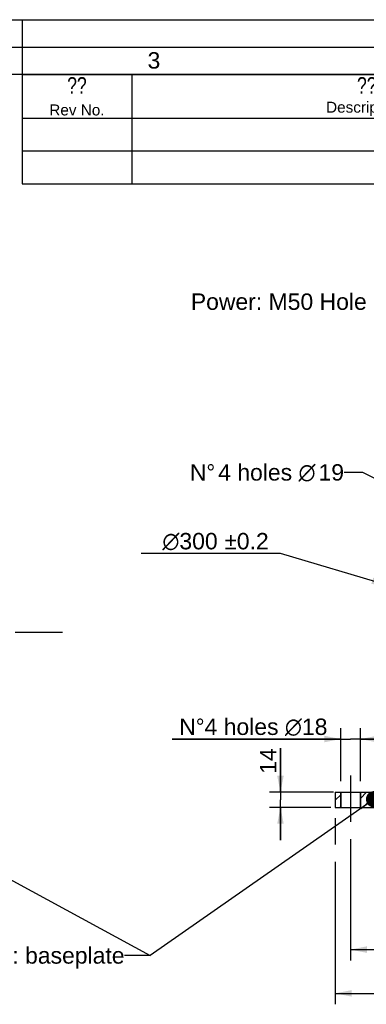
# Model space of a CAD drawing. Header units: millimetres. Extents: x 0 to 420, y 0 to 297.
# Tile 45 of 65: x 235 to 298, y 117 to 297. Entities that reach past the tile are written whole.
import ezdxf
from ezdxf.enums import TextEntityAlignment as Align

# ---------------------------------------------------------------- set-up
doc = ezdxf.new("R2010")
doc.units = ezdxf.units.MM
doc.header["$LTSCALE"] = 23.1
doc.linetypes.add('CENTER', pattern=[0.6, 0.375, -0.075, 0.075, -0.075])
doc.layers.get('0').update_dxf_attribs({"linetype": 'CONTINUOUS'})
for name, color, linetype in [('AXIS', 7, 'CONTINUOUS'), ('COMPONENTS', 7, 'CONTINUOUS'), ('DETAIL', 7, 'CONTINUOUS'), ('DIMENSION', 7, 'CONTINUOUS')]:
    doc.layers.add(name, color=color, linetype=linetype)
doc.styles.get("Standard").update_dxf_attribs({"font": 'arial.ttf'})
doc.styles.add('TEXTSTYLE_2', font='arial.ttf')
doc.styles.add('TEXTSTYLE_4', font='gdt')
doc.styles.add('TEXTSTYLE_5', font='txt', dxfattribs={"width": 0.8})
doc.dimstyles.new('DIMSTYLE_2', dxfattribs={"dimtxt": 3, "dimasz": 3, "dimexe": 0.18, "dimexo": 0.0625, "dimgap": 0.09, "dimtad": 1, "dimtih": 1, "dimtoh": 1, "dimlfac": 5, "dimdsep": 46, "dimtxsty": 'STANDARD', "dimblk": '_FILLED', "dimblk1": '_FILLED', "dimblk2": '_FILLED', "dimcen": 0.09, "dimadec": 0, "dimazin": 0, "dimtol": 1, "dimtp": 0.2, "dimtm": 0.2, "dimtfac": 1, "dimtofl": 0, "dimtmove": 0, "dimatfit": 3, "dimldrblk": '_FILLED', "dimfxl": 1, "dimtolj": 1, "dimarcsym": 0})
doc.dimstyles.new('DIMSTYLE_4', dxfattribs={"dimtxt": 3, "dimasz": 3, "dimexe": 0.18, "dimexo": 0.0625, "dimgap": 0.09, "dimtad": 1, "dimlfac": 5, "dimdsep": 46, "dimtxsty": 'STANDARD', "dimblk": '_FILLED', "dimblk1": '_FILLED', "dimblk2": '_FILLED', "dimcen": 0.09, "dimadec": 0, "dimazin": 0, "dimtp": 0.2, "dimtm": 0.2, "dimtfac": 1, "dimtofl": 0, "dimtmove": 0, "dimatfit": 3, "dimldrblk": '_FILLED', "dimfxl": 1, "dimtolj": 1, "dimarcsym": 0})
doc.dimstyles.new('DIMSTYLE_8', dxfattribs={"dimtxt": 3, "dimasz": 3, "dimexe": 0.18, "dimexo": 0.0625, "dimgap": 0.09, "dimtad": 1, "dimlfac": 5, "dimdsep": 46, "dimtxsty": 'STANDARD', "dimblk": '_FILLED', "dimblk1": '_FILLED', "dimblk2": '_FILLED', "dimcen": 0.09, "dimadec": 0, "dimazin": 0, "dimtp": 0.5, "dimtm": 0.5, "dimtfac": 1, "dimtofl": 0, "dimtmove": 0, "dimatfit": 3, "dimldrblk": '_FILLED', "dimfxl": 1, "dimtolj": 1, "dimarcsym": 0})
doc.dimstyles.get("Standard").update_dxf_attribs({"dimtxt": 3, "dimasz": 3, "dimexe": 0.18, "dimexo": 0.0625, "dimgap": 0.09, "dimtad": 1, "dimdec": 3, "dimdsep": 46, "dimtxsty": 'STANDARD', "dimblk": '_FILLED', "dimblk1": '_FILLED', "dimblk2": '_FILLED', "dimcen": 0.09, "dimadec": 0, "dimazin": 0, "dimtol": 1, "dimtp": 0.001, "dimtm": 0.001, "dimtfac": 1, "dimtdec": 3, "dimtofl": 0, "dimtmove": 0, "dimatfit": 3, "dimldrblk": '_FILLED', "dimfxl": 1, "dimtolj": 1, "dimarcsym": 0})

# ---------------------------------------------------------------- blocks, each defined once
blk = doc.blocks.new('_FILLED')
at = {"color": 0, "linetype": 'BYBLOCK'}
blk.add_solid([(0, 0), (-1, 0.2), (-1, -0.2)], dxfattribs=at)
blk = doc.blocks.new('*D1')
at = {"layer": 'DIMENSION', "color": 2, "linetype": 'CONTINUOUS'}
for p, q in [((282.18, 199.42), (256.72, 199.42)), ((301.83, 193.56), (282.18, 199.42)), ((282.18, 199.42), (282.18, 199.42))]:
    blk.add_line(p, q, dxfattribs=at)
at = {"layer": 'DIMENSION', "color": 2, "linetype": 'CONTINUOUS', "xscale": 3, "yscale": 3, "zscale": 3, "rotation": 343.4103113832}
blk.add_blockref('_FILLED', (301.83, 193.56), dxfattribs=at)
at = {"layer": 'DIMENSION', "color": 2, "linetype": 'CONTINUOUS', "style": 'TEXTSTYLE_4'}
for s, p in [('`', (274.21, 200.17)), ('n', (263.72, 200.17))]:
    blk.add_text(s, height=3, dxfattribs=at).set_placement(p, align=Align.RIGHT)
at = {"layer": 'DIMENSION', "color": 2, "linetype": 'CONTINUOUS'}
for s, p in [('300', (270.71, 200.17)), ('0.2', (280.03, 200.17))]:
    blk.add_text(s, height=3, dxfattribs=at).set_placement(p, align=Align.RIGHT)
blk = doc.blocks.new('*D2')
at = {"layer": 'DIMENSION', "color": 2, "linetype": 'CONTINUOUS'}
for p, q in [((282.18, 199.42), (256.72, 199.42)), ((301.83, 193.56), (282.18, 199.42)), ((282.18, 199.42), (282.18, 199.42))]:
    blk.add_line(p, q, dxfattribs=at)
at = {"layer": 'DIMENSION', "color": 2, "linetype": 'CONTINUOUS', "xscale": 3, "yscale": 3, "zscale": 3, "rotation": 343.4103113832}
blk.add_blockref('_FILLED', (301.83, 193.56), dxfattribs=at)
at = {"layer": 'DIMENSION', "color": 2, "linetype": 'CONTINUOUS', "style": 'TEXTSTYLE_4'}
for s, p in [('`', (274.21, 200.17)), ('n', (263.72, 200.17))]:
    blk.add_text(s, height=3, dxfattribs=at).set_placement(p, align=Align.RIGHT)
at = {"layer": 'DIMENSION', "color": 2, "linetype": 'CONTINUOUS'}
for s, p in [('300', (270.71, 200.17)), ('0.2', (280.03, 200.17))]:
    blk.add_text(s, height=3, dxfattribs=at).set_placement(p, align=Align.RIGHT)
blk = doc.blocks.new('*D3')
at = {"layer": 'DIMENSION', "color": 2, "linetype": 'CONTINUOUS'}
for p, q in [((282.18, 155.8), (282.18, 163.8)), ((282.18, 163.8), (282.18, 154.4)), ((291.84, 155.8), (280.18, 155.8)), ((282.18, 147), (282.18, 154.4)), ((291.38, 153), (280.18, 153)), ((282.18, 153), (282.18, 147))]:
    blk.add_line(p, q, dxfattribs=at)
at = {"layer": 'DIMENSION', "color": 2, "linetype": 'CONTINUOUS', "xscale": 3, "yscale": 3, "zscale": 3}
for p, rotation in [((282.18, 155.8), 270), ((282.18, 153), 90)]:
    blk.add_blockref('_FILLED', p, dxfattribs=dict(at, rotation=rotation))
at = {"layer": 'DIMENSION', "color": 2, "linetype": 'CONTINUOUS', "insert": (278.43, 159.14), "char_height": 3, "width": 4.6617, "attachment_point": 1, "rotation": 90, "line_spacing_factor": 0.9}
blk.add_mtext('14', dxfattribs=at)
blk = doc.blocks.new('*D12')
at = {"layer": 'DIMENSION', "color": 2, "linetype": 'CONTINUOUS'}
for p, q in [((366.18, 148), (366.18, 125)), ((294.98, 147.19), (294.98, 125)), ((294.98, 127), (330.58, 127)), ((366.18, 127), (330.58, 127))]:
    blk.add_line(p, q, dxfattribs=at)
at = {"layer": 'DIMENSION', "color": 2, "linetype": 'CONTINUOUS', "xscale": 3, "yscale": 3, "zscale": 3, "rotation": 180}
blk.add_blockref('_FILLED', (294.98, 127), dxfattribs=at)
at = {"layer": 'DIMENSION', "color": 2, "linetype": 'CONTINUOUS', "xscale": 3, "yscale": 3, "zscale": 3}
blk.add_blockref('_FILLED', (366.18, 127), dxfattribs=at)
at = {"layer": 'DIMENSION', "color": 2, "linetype": 'CONTINUOUS', "insert": (330.58, 130.75), "char_height": 3, "width": 6.9926, "attachment_point": 2, "line_spacing_factor": 0.9}
blk.add_mtext('356', dxfattribs=at)
blk = doc.blocks.new('*D13')
at = {"layer": 'DIMENSION', "color": 2, "linetype": 'CONTINUOUS'}
for p, q in [((292.18, 151), (292.18, 146.2)), ((368.98, 151), (368.98, 117)), ((292.18, 143.03), (292.18, 117)), ((292.18, 119), (330.58, 119)), ((368.98, 119), (330.58, 119))]:
    blk.add_line(p, q, dxfattribs=at)
at = {"layer": 'DIMENSION', "color": 2, "linetype": 'CONTINUOUS', "xscale": 3, "yscale": 3, "zscale": 3, "rotation": 180}
blk.add_blockref('_FILLED', (292.18, 119), dxfattribs=at)
at = {"layer": 'DIMENSION', "color": 2, "linetype": 'CONTINUOUS', "xscale": 3, "yscale": 3, "zscale": 3}
blk.add_blockref('_FILLED', (368.98, 119), dxfattribs=at)
at = {"layer": 'DIMENSION', "color": 2, "linetype": 'CONTINUOUS', "insert": (330.58, 122.75), "char_height": 3, "width": 6.9926, "attachment_point": 2, "line_spacing_factor": 0.9}
blk.add_mtext('384', dxfattribs=at)
blk = doc.blocks.new('*D14')
at = {"layer": 'DIMENSION', "color": 2, "linetype": 'CONTINUOUS'}
for p, q in [((293.18, 157.8), (293.18, 167.49)), ((296.78, 157.8), (296.78, 167.49)), ((293.18, 165.49), (262.41, 165.49)), ((262.41, 165.49), (294.98, 165.49)), ((302.78, 165.49), (294.98, 165.49)), ((296.78, 165.49), (302.78, 165.49))]:
    blk.add_line(p, q, dxfattribs=at)
at = {"layer": 'DIMENSION', "color": 2, "linetype": 'CONTINUOUS', "xscale": 3, "yscale": 3, "zscale": 3}
blk.add_blockref('_FILLED', (293.18, 165.49), dxfattribs=at)
at = {"layer": 'DIMENSION', "color": 2, "linetype": 'CONTINUOUS', "xscale": 3, "yscale": 3, "zscale": 3, "rotation": 180}
blk.add_blockref('_FILLED', (296.78, 165.49), dxfattribs=at)
at = {"layer": 'DIMENSION', "color": 2, "linetype": 'CONTINUOUS', "insert": (290.76, 169.24), "char_height": 3, "width": 28.3494, "attachment_point": 3, "line_spacing_factor": 0.9}
blk.add_mtext('N\\Fgdt;{\\Fgdt;~}\\Farial.ttf;4 holes \\Fgdt;{\\Fgdt;n}\\Farial.ttf;18', dxfattribs=at)

msp = doc.modelspace()

# ---------------------------------------------------------------- hatches: boundary and pattern name
at = {"linetype": 'CONTINUOUS'}
h = msp.add_hatch(dxfattribs=at)
h.set_pattern_fill('default__7', color=2, scale=1.5, angle=45, style=0, pattern_type=0)
h.set_pattern_definition([(45, (0, 0), (-1.06066, 1.06066), [])])
h.paths.add_polyline_path([(293.18, 155.79823), (293.18, 152.99823), (292.18, 152.99823), (292.18, 155.79823)])
edge = h.paths.add_edge_path()
edge.add_line((296.78, 152.99823), (296.78, 155.79823))
edge.add_line((296.78, 155.79823), (301.25108, 155.79823))
edge.add_spline(control_points=[(301.25108, 155.79823), (301.32365, 155.57207), (301.42105, 155.06309), (301.45151, 154.12766), (301.3395, 153.39337), (301.25502, 152.99823)], knot_values=[0, 0, 0, 0, 0.333333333, 0.666666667, 1, 1, 1, 1], degree=3, periodic=0)
edge.add_line((301.25502, 152.99823), (296.78, 152.99823))

# ---------------------------------------------------------------- linework, layer by layer
at = {"color": 2, "linetype": 'CONTINUOUS'}
for p, q in [((0, 297), (420, 297)), ((235, 297), (235, 287)), ((20, 292), (415, 292)), ((235.00001, 286.99996), (410.00001, 286.99996)), ((235.00001, 286.99996), (235.00001, 266.99996)), ((255.00001, 286.99996), (255.00001, 266.99996)), ((235.00001, 278.99996), (410.00001, 278.99996)), ((235.00001, 272.99996), (410.00001, 272.99996)), ((235.00001, 266.99996), (410.00001, 266.99996))]:
    msp.add_line(p, q, dxfattribs=at)
at = {"color": 7, "linetype": 'CONTINUOUS'}
msp.add_line((410, 287), (25, 287), dxfattribs=at)
at = {"layer": 'AXIS', "color": 2, "linetype": 'CENTER'}
for p, q in [((242.37228, 184.99823), (102.92275, 184.99823)), ((294.98, 158.79823), (294.98, 150.36762))]:
    msp.add_line(p, q, dxfattribs=at)
at = {"layer": 'COMPONENTS', "color": 7, "linetype": 'CONTINUOUS'}
for p, q in [((292.18, 155.79823), (292.18, 152.99823)), ((292.18, 155.79823), (369, 155.79823)), ((293.18, 155.79823), (293.18, 152.99823)), ((293.2, 152.99823), (293.2, 155.79823)), ((296.78, 155.79823), (296.78, 152.99823)), ((296.8, 152.99823), (296.8, 155.79823)), ((292.18, 152.99823), (369, 152.99823))]:
    msp.add_line(p, q, dxfattribs=at)

# ---------------------------------------------------------------- texts
at = {"color": 2, "linetype": 'CONTINUOUS', "insert": (257.90505, 291.06037), "char_height": 3, "width": 2.330855, "attachment_point": 1, "line_spacing_factor": 0.9, "style": 'TEXTSTYLE_2'}
msp.add_mtext('3', dxfattribs=at)
at = {"layer": 'DETAIL', "color": 2, "linetype": 'CONTINUOUS', "attachment_point": 2, "line_spacing_factor": 0.9}
for s, insert, char_height, width, style in [('??', (245.00001, 286.49996), 3, 4.8, 'TEXTSTYLE_5'), (' ??', (297.50001, 286.49996), 3, 7.2, 'TEXTSTYLE_5'), ('Rev No.', (245.00001, 281.49996), 2, 10.0817844, 'TEXTSTYLE_2'), ('Description', (297.50001, 281.99996), 2, 13.9628253, 'TEXTSTYLE_2')]:
    msp.add_mtext(s, dxfattribs=dict(at, insert=insert, char_height=char_height, width=width, style=style))
at = {"layer": 'DETAIL', "color": 2, "linetype": 'CONTINUOUS', "char_height": 3, "attachment_point": 3, "line_spacing_factor": 0.9}
for s, insert, width in [('Power: M50 Hole', (297.94465, 246.95731), 32.0966543), ('N\\Fgdt;{\\Fgdt;~}\\Farial.ttf;{\\Ftxt.shx;\\W0.166667;\\H3.000000; }4 holes \\Fgdt;{\\Fgdt;n}\\Farial.ttf;{\\Ftxt.shx;\\W0.166667;\\H3.000000; }19', (293.79084, 215.74023), 29.3494424), ('Option "U": baseplate', (253.70112, 127.4298), 39.9702602)]:
    msp.add_mtext(s, dxfattribs=dict(at, insert=insert, width=width))

# ---------------------------------------------------------------- dimensions: what is measured, and where the dimension line sits
at = {"layer": 'DIMENSION', "color": 2, "linetype": 'CONTINUOUS'}
for picture in ['*D1', '*D2']:
    dim = msp.add_diameter_dim_2p(p1=(301.82878, 193.56371), p2=(359.33122, 176.43275), dimstyle='DIMSTYLE_2', dxfattribs=at)
    dim.commit()
    dim.dimension.update_dxf_attribs({"geometry": picture, "text_midpoint": (264.96413, 201.66741), "dimtype": 163})
dim = msp.add_linear_dim(base=(293.18, 165.49126), p1=(296.78, 157.79823), p2=(293.18, 157.79823), angle=180, text='N%%d4 holes %%c<>', dimstyle='DIMSTYLE_4', dxfattribs=at)
dim.commit()
dim.dimension.update_dxf_attribs({"geometry": '*D14', "text_midpoint": (269.43091, 167.74126), "dimtype": 160})
dim = msp.add_linear_dim(base=(282.18, 152.99823), p1=(291.83714, 155.79823), p2=(291.3826, 152.99823), angle=270, dimstyle='DIMSTYLE_4', dxfattribs=at)
dim.commit()
dim.dimension.update_dxf_attribs({"geometry": '*D3', "text_midpoint": (279.93, 161.46621), "dimtype": 160})
for base, p1, p2, picture, middle in [((368.98, 118.99823), (292.18, 150.99823), (368.98, 150.99823), '*D13', (327.08372, 121.24823)), ((366.18, 126.99823), (294.98, 147.19343), (366.18, 147.99823), '*D12', (327.08372, 129.24823))]:
    dim = msp.add_linear_dim(base=base, p1=p1, p2=p2, dimstyle='DIMSTYLE_8', dxfattribs=at)
    dim.commit()
    dim.dimension.update_dxf_attribs({"geometry": picture, "text_midpoint": middle, "dimtype": 160})

# ---------------------------------------------------------------- leaders
at = {"layer": 'DETAIL', "color": 2, "linetype": 'CONTINUOUS'}
for points, override in [([(309.19105, 208.10311), (297.23501, 214.24023), (293.79084, 214.24023)], {"dimtad": 0}), ([(206.65468, 154.06853), (258.4049, 125.9298), (253.70112, 125.9298)], {"dimtad": 0, "dimldrblk": 'DOT'}), ([(299.29482, 154.48011), (258.4049, 125.9298), (253.70112, 125.9298)], {"dimtad": 0, "dimldrblk": 'DOT'})]:
    msp.add_leader(points, dimstyle='STANDARD', override=override, dxfattribs=at)

doc.saveas('drawing.dxf')
